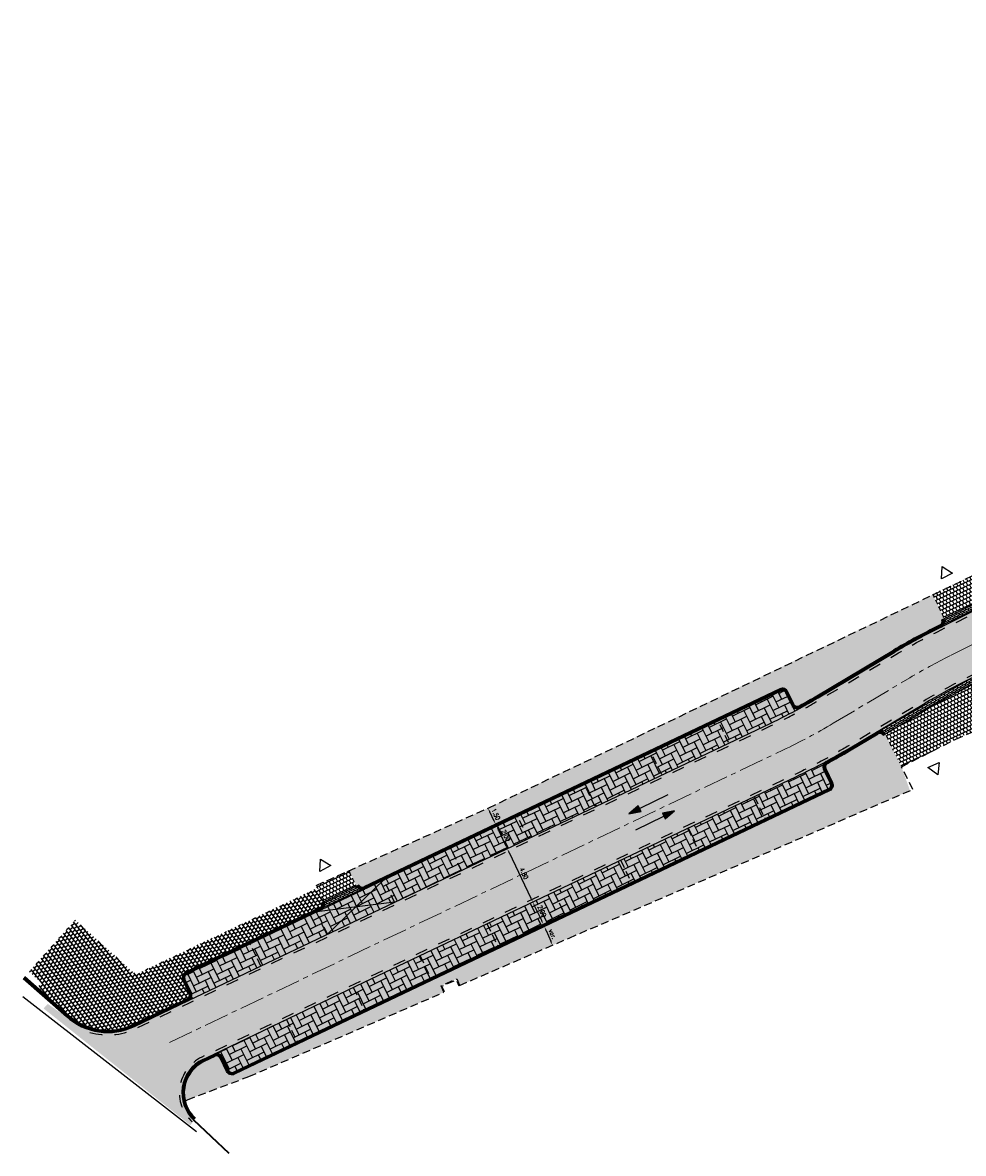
# Model space of a CAD drawing. Header units: metres. Extents: x 183890 to 185675, y 327401 to 328446.
# Tile 1 of 69: x 183890 to 183966, y 327619 to 327711. Entities that reach past the tile are written whole.
import ezdxf

# ---------------------------------------------------------------- set-up
doc = ezdxf.new("R2010")
doc.units = ezdxf.units.M
doc.header["$LTSCALE"] = 0.2
doc.header["$PDMODE"] = 35
doc.header["$PDSIZE"] = 0.2
for name, pattern in [('ACAD_ISO02W100', [15, 12, -3]), ('AM-AS', [16, 10, -2, 2, -2]), ('DASHED', [200, 100, -100]), ('HIDDEN', [9.524999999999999, 6.35, -3.175]), ('HIDDEN2', [4.762499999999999, 3.175, -1.5875]), ('VH-TROTTOIRBAND_180-200', [20, 10, -2, 2, -2, 2, -2])]:
    doc.linetypes.add(name, pattern=pattern)
for name, color, linetype, lineweight in [('N-WE-AM-AS-G', 10, 'AM-AS', 18), ('N-WE-VH-KANTOPSLUITING_TROTTOIRBAND_180 200-G', 210, 'VH-TROTTOIRBAND_180-200', 35), ('X-XX-AL-AANPIJLING-T25', 7, 'Continuous', 25)]:
    doc.layers.add(name, color=color, linetype=linetype, lineweight=lineweight)
for name, color, linetype in [('O_WEGEN_A_ASFALT', 252, 'Continuous'), ('O_WEGEN_A_BSS', 41, 'Continuous'), ('O_WEGEN_A_INRIT', 252, 'Continuous'), ('O_WEGEN_L_2STREK', 3, 'Continuous'), ('O_WEGEN_L_OB 60x200', 2, 'HIDDEN'), ('O_WEGEN_L_P-VAK', 6, 'HIDDEN2'), ('O_WEGEN_L_RIJRICHTING', 3, 'Continuous'), ('O_WEGEN_L_TB18-20', 1, 'ACAD_ISO02W100'), ('O_WEGEN_T_MAATVOERING', 1, 'Continuous'), ('Z_ZZZ_L_AAND_INRITTEN', 2, 'Continuous'), ('Z_ZZZ_Z_HERGEBRUIK_MATERIALEN', 252, 'Continuous'), ('Z_ZZZ_Z_WERKGRENS', 3, 'FENCELINE2')]:
    doc.layers.add(name, color=color, linetype=linetype)
doc.styles.add('ROMANS', font='romans.shx', dxfattribs={"width": 0.9})
doc.linetypes.add('FENCELINE2', pattern='A,6.35,-2.54,[132,ltypeshp.shx,S=2.54,R=0,X=-2.54,Y=0],-2.54,25.4', length=36.83)
doc.dimstyles.new('1_200', dxfattribs={"dimscale": 0.2, "dimtxt": 1.8, "dimasz": 1.8, "dimexe": 1.8, "dimexo": 0.625, "dimgap": 0.9, "dimtad": 1, "dimlfac": -1, "dimzin": 0, "dimdsep": 46, "dimtxsty": 'ROMANS', "dimcen": 0.9, "dimse1": 1, "dimse2": 1, "dimadec": 0, "dimazin": 0, "dimtfac": 1, "dimtix": 1, "dimtofl": 0, "dimtmove": 2, "dimatfit": 3, "dimfxl": 1, "dimtolj": 1, "dimtzin": 0, "dimarcsym": 0})
pattern_1 = [(115, (0, 0), (-0.2627316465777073, 0.2084995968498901), [0.3, -0.3]), (205, (0, 0), (0.1267854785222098, -0.271892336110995), [])]

# ---------------------------------------------------------------- blocks, each defined once
blk = doc.blocks.new('*D69')
at = {"layer": 'Defpoints', "color": 0, "transparency": 16777216}
for p in [(183927.543, 327647.1429999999), (183928.0847145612, 327645.8227922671), (183928.1556527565, 327645.8565762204)]:
    blk.add_point(p, dxfattribs=at)
at = {"layer": 'O_WEGEN_T_MAATVOERING', "color": 0, "lineweight": -2, "transparency": 16777216}
blk.add_line((183927.6268523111, 327646.7841931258), (183927.9299240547, 327646.1478151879), dxfattribs=at)
at = {"layer": 'O_WEGEN_T_MAATVOERING', "color": 0, "transparency": 16777216}
for points in [[(183927.6810227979, 327646.8099915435), (183927.5726818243, 327646.758394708), (183927.4720618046, 327647.1092160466)], [(183927.9840945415, 327646.1736136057), (183927.8757535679, 327646.1220167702), (183928.0847145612, 327645.8227922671)]]:
    blk.add_solid(points, dxfattribs=at)
at = {"layer": 'O_WEGEN_T_MAATVOERING', "color": 0, "transparency": 16777216, "insert": (183928.1034111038, 327646.6207946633), "char_height": 0.36, "attachment_point": 5, "rotation": 295.46588659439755, "style": 'ROMANS'}
blk.add_mtext('\\A1;1.50', dxfattribs=at)
blk = doc.blocks.new('*D70')
at = {"layer": 'Defpoints', "color": 0, "transparency": 16777216}
for p in [(183928.1707092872, 327645.6422239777), (183929.0306565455, 327643.8365410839), (183929.0306565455, 327643.836541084)]:
    blk.add_point(p, dxfattribs=at)
at = {"layer": 'O_WEGEN_T_MAATVOERING', "color": 0, "lineweight": -2, "transparency": 16777216}
blk.add_line((183928.3254997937, 327645.3172010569), (183928.8758660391, 327644.1615640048), dxfattribs=at)
at = {"layer": 'O_WEGEN_T_MAATVOERING', "color": 0, "transparency": 16777216}
for points in [[(183928.3796702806, 327645.3429994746), (183928.2713293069, 327645.2914026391), (183928.1707092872, 327645.6422239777)], [(183928.9300365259, 327644.1873624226), (183928.8216955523, 327644.1357655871), (183929.0306565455, 327643.836541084)]]:
    blk.add_solid(points, dxfattribs=at)
at = {"layer": 'O_WEGEN_T_MAATVOERING', "color": 0, "transparency": 16777216, "insert": (183928.9257058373, 327644.8941730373), "char_height": 0.36, "attachment_point": 5, "rotation": 295.46588659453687, "style": 'ROMANS'}
blk.add_mtext('\\A1;2.00', dxfattribs=at)
blk = doc.blocks.new('*D71')
at = {"layer": 'Defpoints', "color": 0, "transparency": 16777216}
for p in [(183929.0306565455, 327643.836541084), (183931.0945299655, 327639.5029021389), (183931.0945299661, 327639.5029021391)]:
    blk.add_point(p, dxfattribs=at)
at = {"layer": 'O_WEGEN_T_MAATVOERING', "color": 0, "lineweight": -2, "transparency": 16777216}
blk.add_line((183929.1854470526, 327643.5115181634), (183930.9397394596, 327639.8279250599), dxfattribs=at)
at = {"layer": 'O_WEGEN_T_MAATVOERING', "color": 0, "transparency": 16777216}
for points in [[(183929.2396175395, 327643.5373165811), (183929.1312765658, 327643.4857197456), (183929.0306565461, 327643.8365410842)], [(183930.9939099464, 327639.8537234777), (183930.8855689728, 327639.8021266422), (183931.0945299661, 327639.5029021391)]]:
    blk.add_solid(points, dxfattribs=at)
at = {"layer": 'O_WEGEN_T_MAATVOERING', "color": 0, "transparency": 16777216, "insert": (183930.387616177, 327641.8245121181), "char_height": 0.36, "attachment_point": 5, "rotation": 295.46588659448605, "style": 'ROMANS'}
blk.add_mtext('\\A1;4.80', dxfattribs=at)
blk = doc.blocks.new('*D72')
at = {"layer": 'Defpoints', "color": 0, "transparency": 16777216}
for p in [(183931.0945299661, 327639.5029021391), (183931.9544772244, 327637.6972192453), (183931.9544772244, 327637.6972192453)]:
    blk.add_point(p, dxfattribs=at)
at = {"layer": 'O_WEGEN_T_MAATVOERING', "color": 0, "lineweight": -2, "transparency": 16777216}
blk.add_line((183931.2493204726, 327639.1778792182), (183931.7996867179, 327638.0222421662), dxfattribs=at)
at = {"layer": 'O_WEGEN_T_MAATVOERING', "color": 0, "transparency": 16777216}
for points in [[(183931.3034909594, 327639.203677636), (183931.1951499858, 327639.1520808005), (183931.0945299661, 327639.5029021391)], [(183931.8538572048, 327638.048040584), (183931.7455162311, 327637.9964437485), (183931.9544772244, 327637.6972192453)]]:
    blk.add_solid(points, dxfattribs=at)
at = {"layer": 'O_WEGEN_T_MAATVOERING', "color": 0, "transparency": 16777216, "insert": (183931.8495265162, 327638.7548511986), "char_height": 0.36, "attachment_point": 5, "rotation": 295.46588659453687, "style": 'ROMANS'}
blk.add_mtext('\\A1;2.00', dxfattribs=at)
blk = doc.blocks.new('*D73')
at = {"layer": 'Defpoints', "color": 0, "transparency": 16777216}
for p in [(183932.0404719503, 327637.5166509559), (183932.6967383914, 327635.9999449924), (183932.6967383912, 327635.9999449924)]:
    blk.add_point(p, dxfattribs=at)
at = {"layer": 'O_WEGEN_T_MAATVOERING', "color": 0, "lineweight": -2, "transparency": 16777216}
blk.add_line((183932.1834321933, 327637.1862536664), (183932.5537781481, 327636.3303422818), dxfattribs=at)
at = {"layer": 'O_WEGEN_T_MAATVOERING', "color": 0, "transparency": 16777216}
for points in [[(183932.2384984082, 327637.2100803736), (183932.1283659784, 327637.1624269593), (183932.0404719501, 327637.5166509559)], [(183932.608844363, 327636.354168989), (183932.4987119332, 327636.3065155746), (183932.6967383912, 327635.9999449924)]]:
    blk.add_solid(points, dxfattribs=at)
at = {"layer": 'O_WEGEN_T_MAATVOERING', "color": 0, "transparency": 16777216, "insert": (183932.6990024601, 327636.9012582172), "char_height": 0.36, "attachment_point": 5, "rotation": 293.3977460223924, "style": 'ROMANS'}
blk.add_mtext('\\A1;var.', dxfattribs=at)

msp = doc.modelspace()

# ---------------------------------------------------------------- hatches: boundary and pattern name
at = {"layer": 'O_WEGEN_A_ASFALT'}
msp.add_hatch(color=256, dxfattribs=at).paths.add_polyline_path([(183893.626502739, 327630.0656910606), (183893.3714638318, 327630.1654888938), (183891.8095939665, 327631.2405421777), (183891.4679941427, 327630.8754263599), (183903.3567143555, 327621.4163409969), (183903.6703572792, 327621.805735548)])
at = {"layer": 'O_WEGEN_A_BSS'}
h = msp.add_hatch(dxfattribs=at)
h.set_pattern_fill('AVH-BSS_KEIFORMAAT_ELLEBOOG', color=252, scale=5, angle=87, pattern_type=2)
h.set_pattern_definition([(87, (-243.0654729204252, 412.22953817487), (-0.4968041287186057, 0.5517568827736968), [1.575, -0.5249999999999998]), (357, (-244.1140339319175, 412.284490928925), (-0.4968041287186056, 0.5517568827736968), [1.575, -0.5249999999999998])])
edge = h.paths.add_edge_path()
edge.add_line((183954.2102010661, 327656.0523172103), (183960.4214474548, 327659.7477143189))
edge.add_arc((183987.1826219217, 327614.7720274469), 52.33519722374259, 116.53552729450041, 120.753248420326, ccw=False)
edge.add_line((183963.8017339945, 327661.5941050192), (183976.4223435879, 327667.8970008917))
edge.add_line((183976.4223435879, 327667.8970008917), (183985.301640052, 327672.9817756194))
edge.add_arc((183961.6292584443, 327714.3196528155), 47.63613903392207, 299.7978667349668, 301.9841224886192)
edge.add_line((183986.8613704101, 327673.9149220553), (183989.4347060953, 327669.8172449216))
edge.add_line((183989.4347060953, 327669.8172449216), (183987.6991267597, 327668.823379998))
edge.add_line((183987.6991267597, 327668.823379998), (183978.6891341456, 327663.6637614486))
edge.add_line((183978.6891341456, 327663.6637614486), (183968.630253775, 327658.6402267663))
edge.add_line((183968.630253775, 327658.6402267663), (183965.9463422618, 327657.299846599))
edge.add_arc((183977.3506281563, 327632.771986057), 27.04946726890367, 114.9361818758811, 122.3525938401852)
edge.add_line((183962.8757002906, 327655.6225909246), (183956.6644657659, 327651.9272008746))
edge.add_arc((183929.8720761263, 327696.9597208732), 52.40000000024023, 298.4946792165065, 300.75080401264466, ccw=False)
edge.add_arc((183929.8720761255, 327696.9597208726), 52.40000000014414, 295.4655060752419, 298.4946792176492, ccw=False)
edge.add_line((183952.4023800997, 327649.6506794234), (183917.4482680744, 327633.0039620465))
edge.add_line((183917.4482680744, 327633.0039620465), (183905.2767363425, 327627.1820049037))
edge.add_line((183905.2767363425, 327627.1820049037), (183904.3746249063, 327626.7505017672))
edge.add_arc((183905.669134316, 327624.0441674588), 3.000000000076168, 115.5629908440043, 227.4589953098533)
edge.add_line((183903.6407812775, 327621.8337865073), (183893.3157003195, 327630.217984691))
edge.add_arc((183896.6680621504, 327633.9276572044), 5.000000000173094, 227.8964672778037, 295.5637378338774)
edge.add_line((183898.8256366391, 327629.4171281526), (183903.205521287, 327631.5121397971))
edge.add_line((183903.205521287, 327631.5121397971), (183915.380722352, 327637.3358520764))
edge.add_line((183915.380722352, 327637.3358520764), (183950.338965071, 327653.984536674))
edge.add_arc((183929.8616369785, 327696.9801144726), 47.62290075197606, 295.4668682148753, 298.7474496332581)
edge.add_arc((183929.8720760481, 327696.9597210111), 47.60000015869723, 298.7482390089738, 300.7508040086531)
h = msp.add_hatch(color=254, dxfattribs=at)
edge = h.paths.add_edge_path()
edge.add_arc((183929.8758717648, 327696.9523096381), 47.59169707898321, 295.46579245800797, 298.7485253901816, ccw=False)
edge.add_line((183950.3389758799, 327653.9845193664), (183915.380733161, 327637.3358347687))
edge.add_line((183915.380733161, 327637.3358347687), (183903.2055476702, 327631.512129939))
edge.add_arc((183902.9910294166, 327631.9627375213), 0.4990643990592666, 295.457459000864, 385.6705010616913)
edge.add_line((183903.4408362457, 327632.1789297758), (183902.9230324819, 327633.261463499))
edge.add_arc((183903.1936659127, 327633.39091444), 0.2999999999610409, 115.56299084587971, 205.5629908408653, ccw=False)
edge.add_line((183903.0642149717, 327633.6615478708), (183914.5192557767, 327639.1407889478))
edge.add_line((183914.5192557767, 327639.1407889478), (183951.1913854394, 327656.6057034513))
edge.add_arc((183951.3203721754, 327656.3348529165), 0.2999959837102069, 25.465119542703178, 115.465119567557, ccw=False)
edge.add_line((183951.5912227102, 327656.4638396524), (183952.0739680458, 327655.450190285))
edge.add_arc((183952.5253887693, 327655.6651770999), 0.5000000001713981, 205.4658866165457, 298.7482389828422)
h = msp.add_hatch(dxfattribs=at)
h.set_pattern_fill('AVH-BSS_KEIFORMAAT_ELLEBOOG', color=252, scale=5, angle=26, pattern_type=2)
h.set_pattern_definition([(26, (184458.7889071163, 327406.9859513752), (0.241722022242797, 0.7020117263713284), [1.575, -0.525]), (296, (184458.3286174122, 327407.9296851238), (0.2417220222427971, 0.7020117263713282), [1.575, -0.525])])
edge = h.paths.add_edge_path()
edge.add_arc((183929.8758717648, 327696.9523096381), 47.59169707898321, 295.46579245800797, 298.7485253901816, ccw=False)
edge.add_line((183950.3389758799, 327653.9845193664), (183915.380733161, 327637.3358347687))
edge.add_line((183915.380733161, 327637.3358347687), (183903.2055476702, 327631.512129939))
edge.add_arc((183902.9910294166, 327631.9627375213), 0.4990643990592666, 295.457459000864, 385.6705010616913)
edge.add_line((183903.4408362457, 327632.1789297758), (183903.0093331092, 327633.0810412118))
edge.add_arc((183903.4603888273, 327633.2967927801), 0.5000000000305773, 115.5629908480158, 205.5629908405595, ccw=False)
edge.add_line((183903.244637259, 327633.7478484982), (183914.5192557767, 327639.1407889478))
edge.add_line((183914.5192557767, 327639.1407889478), (183951.1913854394, 327656.6057034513))
edge.add_arc((183951.3203721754, 327656.3348529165), 0.2999959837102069, 25.465119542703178, 115.465119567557, ccw=False)
edge.add_line((183951.5912227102, 327656.4638396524), (183952.0739680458, 327655.450190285))
edge.add_arc((183952.5253887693, 327655.6651770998), 0.5000000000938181, 205.4658866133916, 298.7482389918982)
h = msp.add_hatch(dxfattribs=at)
h.set_pattern_fill('AVH-BSS_KEIFORMAAT_ELLEBOOG', color=252, scale=5, angle=26, pattern_type=2)
h.set_pattern_definition([(26, (-26.66335913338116, -57.76613427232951), (0.241722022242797, 0.7020117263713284), [1.575, -0.525]), (296, (-27.12364883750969, -56.82240052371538), (0.2417220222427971, 0.7020117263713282), [1.575, -0.525])])
edge = h.paths.add_edge_path()
edge.add_line((183906.8614515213, 327625.7229715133), (183918.3097562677, 327631.1989905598))
edge.add_line((183918.3097562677, 327631.1989905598), (183954.883332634, 327648.6169695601))
edge.add_arc((183954.6683733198, 327649.0684033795), 0.5000000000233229, 295.4623962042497, 385.4658865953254)
edge.add_line((183955.1197940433, 327649.2833901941), (183954.6580472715, 327650.2529476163))
edge.add_arc((183955.109467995, 327650.4679344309), 0.5000000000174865, 118.49467922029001, 205.4658866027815, ccw=False)
edge.add_arc((183929.8720869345, 327696.9597035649), 52.40000000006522, 295.4655060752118, 298.49467921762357, ccw=False)
edge.add_line((183952.4023909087, 327649.6506621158), (183917.4482788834, 327633.0039447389))
edge.add_line((183917.4482788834, 327633.0039447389), (183905.2767471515, 327627.1819875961))
edge.add_arc((183905.4924987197, 327626.730931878), 0.5000000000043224, 25.562990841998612, 115.56299084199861, ccw=False)
edge.add_line((183905.9435544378, 327626.9466834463), (183906.4613582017, 327625.864149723))
edge.add_arc((183906.7319916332, 327625.9936006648), 0.30000000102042, 205.5629909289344, 295.5676844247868)
h = msp.add_hatch(color=254, dxfattribs=at)
edge = h.paths.add_edge_path()
edge.add_line((183906.8614515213, 327625.7229715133), (183918.3097562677, 327631.1989905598))
edge.add_line((183918.3097562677, 327631.1989905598), (183955.0639119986, 327648.7029695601))
edge.add_arc((183954.9349363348, 327648.973829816), 0.3000000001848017, 295.4624121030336, 385.4658865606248)
edge.add_line((183955.2057887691, 327649.1028219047), (183954.6580472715, 327650.2529476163))
edge.add_arc((183955.109467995, 327650.4679344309), 0.5000000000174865, 118.49467922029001, 205.4658866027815, ccw=False)
edge.add_arc((183929.8720869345, 327696.9597035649), 52.40000000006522, 295.4655060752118, 298.49467921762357, ccw=False)
edge.add_line((183952.4023909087, 327649.6506621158), (183917.4482788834, 327633.0039447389))
edge.add_line((183917.4482788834, 327633.0039447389), (183905.2767471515, 327627.1819875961))
edge.add_arc((183905.4924987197, 327626.730931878), 0.5000000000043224, 25.562990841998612, 115.56299084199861, ccw=False)
edge.add_line((183905.9435544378, 327626.9466834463), (183906.4613582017, 327625.864149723))
edge.add_arc((183906.7319916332, 327625.9936006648), 0.30000000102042, 205.5629909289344, 295.5676844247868)
edge.add_line((183906.8614647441, 327625.7229778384), (183906.8614515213, 327625.7229715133))
at = {"layer": 'O_WEGEN_A_INRIT'}
h = msp.add_hatch(dxfattribs=at)
h.set_pattern_fill('AVH-BSS_DIKFORMAAT_HALFST', color=256, scale=2, angle=116, style=0, pattern_type=2)
h.set_pattern_definition([(116, (0, 0), (-0.3675360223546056, 0.281357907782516), [0.138, -0.138]), (206, (0, 0), (0.0604952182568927, -0.124033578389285), [])])
edge = h.paths.add_edge_path()
edge.add_arc((183968.0602987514, 327664.2797504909), 0.5000000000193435, 206.5381364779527, 296.53813648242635, ccw=False)
edge.add_line((183967.6129801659, 327664.0563537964), (183964.4111772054, 327662.4573319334))
edge.add_arc((183963.96385862, 327662.2339352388), 0.5000000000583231, -63.461863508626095, 26.538136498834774, ccw=False)
edge.add_line((183964.1872553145, 327661.7866166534), (183964.7422856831, 327662.060175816))
edge.add_line((183964.7422856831, 327662.060175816), (183968.2836954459, 327663.8324319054))
h = msp.add_hatch(dxfattribs=at)
h.set_pattern_fill('AVH-BSS_DIKFORMAAT_HALFST', color=256, scale=2, angle=120, style=0, pattern_type=2)
h.set_pattern_definition([(120, (0, 0), (-0.3862672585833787, 0.2550345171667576), [0.138, -0.138]), (210, (0, 0), (0.06899999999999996, -0.1195115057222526), [])])
edge = h.paths.add_edge_path()
edge.add_line((183962.8831147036, 327655.6269784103), (183958.9726819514, 327653.3004563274))
edge.add_arc((183959.2283332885, 327652.8707559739), 0.4999999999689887, 30.75063922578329, 120.7506392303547, ccw=False)
edge.add_line((183959.6580336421, 327653.1264073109), (183963.1387660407, 327655.1972780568))
edge.add_arc((183987.2211219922, 327614.7195047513), 47.09999999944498, 116.53813648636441, 120.75063922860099, ccw=False)
edge.add_line((183966.1771533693, 327656.8569154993), (183967.0717507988, 327657.3036890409))
edge.add_arc((183967.5190693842, 327657.5270857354), 0.5000000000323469, 116.53813648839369, 206.5381364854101, ccw=False)
edge.add_line((183967.2956726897, 327657.9744043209), (183965.9537566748, 327657.3042340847))
edge.add_arc((183987.2202250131, 327614.7211469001), 47.59813010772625, 116.5380537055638, 120.7507220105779)
h = msp.add_hatch(dxfattribs=at)
h.set_pattern_fill('AVH-BSS_DIKFORMAAT_HALFST', color=256, scale=2, angle=115, style=0, pattern_type=2)
h.set_pattern_definition([(115, (-9.234409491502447, 23.18396566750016), (-0.362569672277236, 0.2877294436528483), [0.138, -0.138]), (205, (-9.234409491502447, 23.18396566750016), (0.05832132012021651, -0.1250704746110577), [])])
edge = h.paths.add_edge_path()
edge.add_arc((183917.2813345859, 327641.0100219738), 0.5000000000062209, 205.4658865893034, 295.4658865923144, ccw=False)
edge.add_line((183916.8299138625, 327640.7950351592), (183914.1823923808, 327639.5339137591))
edge.add_arc((183913.7313366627, 327639.3181621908), 0.4999999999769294, -64.43700915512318, 25.562990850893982, ccw=False)
edge.add_line((183913.947088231, 327638.8671064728), (183914.5192557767, 327639.1407889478))
edge.add_line((183914.5192557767, 327639.1407889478), (183917.4963214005, 327640.5586012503))
at = {"layer": 'O_WEGEN_L_RIJRICHTING'}
for points in [[(183938.8939329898, 327646.6503741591), (183939.8752592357, 327646.8427248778), (183939.6476110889, 327647.3076178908)], [(183942.5886576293, 327646.8943952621), (183941.6073313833, 327646.7020445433), (183941.8349795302, 327646.2371515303)]]:
    msp.add_hatch(color=256, dxfattribs=at).paths.add_polyline_path(points)
at = {"layer": 'Z_ZZZ_Z_HERGEBRUIK_MATERIALEN'}
h = msp.add_hatch(dxfattribs=at)
h.set_pattern_fill('AVH-TEGEL_300X300_HALFST', color=256, angle=115, style=0, pattern_type=2)
h.set_pattern_definition([(115, (50.22500576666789, 22.93150335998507), (-0.2627316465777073, 0.2084995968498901), [0.3, -0.3]), (205, (50.22500576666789, 22.93150335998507), (0.1267854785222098, -0.271892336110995), [])])
h.paths.add_polyline_path([(183964.4113843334, 327662.4574353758), (183963.4872683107, 327664.451594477), (183966.7328513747, 327665.9561167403), (183967.6129801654, 327664.0563537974), (183964.4113796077, 327662.4574330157)])
h = msp.add_hatch(dxfattribs=at)
h.set_pattern_fill('AVH-TEGEL_300X300_HALFST', color=256, angle=30, style=0, pattern_type=2)
h.set_pattern_definition([(29.99999999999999, (0, 0), (0.1848076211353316, 0.2799038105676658), [0.3, -0.3]), (120, (0, 0), (-0.2598076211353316, -0.1499999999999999), [])])
edge = h.paths.add_edge_path()
edge.add_line((183964.4111772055, 327662.4573319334), (183963.50407804, 327664.4153105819))
edge.add_line((183963.50407804, 327664.4153105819), (183954.8339974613, 327660.2875297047))
edge.add_line((183954.8339974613, 327660.2875297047), (183927.5429999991, 327647.1429999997))
edge.add_line((183927.5429999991, 327647.1429999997), (183916.258377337, 327642.0651818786))
edge.add_line((183916.258377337, 327642.0651818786), (183916.8299278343, 327640.7950041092))
edge.add_line((183916.8299278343, 327640.7950041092), (183917.0104821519, 327640.881029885))
edge.add_arc((183917.281334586, 327641.0100219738), 0.3000000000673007, 205.4658866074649, 295.4658865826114)
edge.add_line((183917.4103266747, 327640.7391695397), (183951.1053834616, 327656.7862682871))
edge.add_arc((183951.3203702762, 327656.3348475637), 0.4999999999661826, 25.465886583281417, 115.4658865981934, ccw=False)
edge.add_line((183951.7717909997, 327656.5498343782), (183952.2545363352, 327655.5361850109))
edge.add_arc((183952.5253887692, 327655.6651770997), 0.3000000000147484, 205.4658866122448, 298.7482389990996)
edge.add_arc((183976.5360947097, 327615.3124686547), 46.65606928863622, 118.73227465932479, 120.76642248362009, ccw=False)
edge.add_line((183954.1077049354, 327656.2240334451), (183960.3191977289, 327659.9195771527))
edge.add_arc((183987.2137184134, 327614.7150999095), 52.60000005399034, 116.5379709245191, 120.7506392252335, ccw=False)
edge.add_line((183963.7125221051, 327661.7730830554), (183964.0978966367, 327661.9655440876))
edge.add_arc((183963.96385862, 327662.2339352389), 0.3000000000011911, 296.5381364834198, 386.5381364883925)
edge.add_line((183964.2322497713, 327662.3679732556), (183964.4111772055, 327662.4573319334))
h = msp.add_hatch(dxfattribs=at)
h.set_pattern_fill('AVH-TEGEL_300X300_HALFST', color=256, angle=115, style=0, pattern_type=2)
h.set_pattern_definition(pattern_1)
edge = h.paths.add_edge_path()
edge.add_line((183959.650630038, 327653.1220025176), (183960.9827842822, 327650.4701652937))
edge.add_line((183960.9827842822, 327650.4701652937), (183965.36, 327652.7))
edge.add_line((183965.36, 327652.7), (183968.6474626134, 327654.129331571))
edge.add_line((183968.6474626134, 327654.129331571), (183967.0643471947, 327657.2992842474))
edge.add_line((183967.0643471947, 327657.2992842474), (183966.1697497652, 327656.8525107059))
edge.add_arc((183987.4821009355, 327614.2034759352), 47.67763080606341, 116.5519741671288, 121.0646547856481)
edge.add_line((183962.8802046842, 327655.0434463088), (183959.650630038, 327653.1220025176))
h = msp.add_hatch(dxfattribs=at)
h.set_pattern_fill('AVH-TEGEL_300X300_HALFST', color=256, angle=26, style=0, pattern_type=2)
h.set_pattern_definition([(26, (0, 0), (0.2038825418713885, 0.2663304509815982), [0.3, -0.3]), (116, (0, 0), (-0.2696382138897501, -0.1315113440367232), [])])
edge = h.paths.add_edge_path()
edge.add_line((183959.6506300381, 327653.1220025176), (183960.9827842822, 327650.4701652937))
edge.add_line((183960.9827842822, 327650.4701652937), (183960.9679048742, 327650.4625854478))
edge.add_line((183960.9679048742, 327650.4625854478), (183961.659, 327648.531))
edge.add_line((183961.659, 327648.531), (183949.4587247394, 327643.2523381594))
edge.add_line((183949.4587247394, 327643.2523381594), (183933.8182945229, 327636.4852332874))
edge.add_line((183933.8182945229, 327636.4852332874), (183925.1696892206, 327632.7430515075))
edge.add_line((183925.1696892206, 327632.7430515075), (183924.9410775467, 327633.2889858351))
edge.add_line((183924.9410775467, 327633.2889858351), (183923.6676178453, 327632.7108082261))
edge.add_line((183923.6676178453, 327632.7108082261), (183923.8908089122, 327632.1896903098))
edge.add_line((183923.8908089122, 327632.1896903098), (183908.102, 327625.358))
edge.add_line((183908.102, 327625.358), (183902.9437785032, 327623.4019844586))
edge.add_arc((183905.6736998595, 327624.0419689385), 2.803934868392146, 115.62771938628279, 193.1937772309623, ccw=False)
edge.add_line((183904.4609363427, 327626.5700621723), (183905.3630477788, 327627.0015653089))
edge.add_arc((183905.4924987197, 327626.7309318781), 0.2999999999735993, 25.562990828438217, 115.56299084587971, ccw=False)
edge.add_line((183905.7631321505, 327626.860382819), (183906.2809359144, 327625.7778490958))
edge.add_arc((183906.7319915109, 327625.9936003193), 0.4999997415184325, 205.5629612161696, 295.5648555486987)
edge.add_line((183906.9477576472, 327625.5425518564), (183955.163298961, 327648.5290259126))
edge.add_arc((183954.9349363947, 327648.9738297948), 0.4999999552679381, 297.1759899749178, 385.4658865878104)
edge.add_line((183955.3863570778, 327649.1888165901), (183954.8386155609, 327650.3389423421))
edge.add_arc((183955.109467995, 327650.4679344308), 0.299999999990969, 118.49467921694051, 205.4658865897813, ccw=False)
edge.add_line((183954.966344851, 327650.7315928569), (183956.766737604, 327651.7553037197))
edge.add_line((183956.766737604, 327651.7553037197), (183959.0675388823, 327653.1241713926))
edge.add_arc((183959.2209296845, 327652.8663511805), 0.2999999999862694, 30.750639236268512, 120.75063923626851, ccw=False)
edge.add_line((183959.4787498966, 327653.0197419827), (183959.6506300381, 327653.1220025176))
h = msp.add_hatch(dxfattribs=at)
h.set_pattern_fill('AVH-TEGEL_300X300_HALFST', color=256, angle=115, style=0, pattern_type=2)
h.set_pattern_definition(pattern_1)
h.paths.add_polyline_path([(183914.1823923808, 327639.5339137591), (183913.5847368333, 327640.8621057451), (183916.258377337, 327642.0651818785), (183916.8299138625, 327640.7950351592), (183914.1825238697, 327639.5336386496)])
h = msp.add_hatch(dxfattribs=at)
h.set_pattern_fill('AVH-TEGEL_300X300_HALFST', color=256, angle=39, style=0, pattern_type=2)
h.set_pattern_definition([(39, (0, 0), (0.1387457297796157, 0.3053680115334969), [0.3, -0.3]), (129, (0, 0), (-0.2331437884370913, -0.1887961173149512), [])])
edge = h.paths.add_edge_path()
edge.add_line((183914.1825175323, 327639.5336356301), (183913.5847368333, 327640.8621057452))
edge.add_line((183913.5847368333, 327640.8621057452), (183913.5480674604, 327640.8456053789))
edge.add_line((183913.5480674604, 327640.8456053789), (183913.634, 327640.626))
edge.add_line((183913.634, 327640.626), (183898.923, 327633.629))
edge.add_line((183898.923, 327633.629), (183894.7165, 327637.433))
edge.add_line((183894.7165, 327637.433), (183894.036946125, 327638.0475305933))
edge.add_line((183894.036946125, 327638.0475305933), (183890.3005869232, 327633.8667786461))
edge.add_line((183890.3005869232, 327633.8667786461), (183891.3165984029, 327632.9582319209))
edge.add_line((183891.3165984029, 327632.9582319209), (183890.9758165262, 327632.5460158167))
edge.add_line((183890.9758165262, 327632.5460158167), (183892.072212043, 327631.5800665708))
edge.add_line((183892.072212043, 327631.5800665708), (183893.4479231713, 327630.3680339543))
edge.add_arc((183896.6680652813, 327633.9276904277), 4.800048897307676, 227.8668261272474, 295.5635602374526)
edge.add_line((183898.7393444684, 327629.5975320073), (183903.119222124, 327631.6925403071))
edge.add_arc((183902.9897805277, 327631.9631782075), 0.2999999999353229, 295.5610124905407, 385.5629908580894)
edge.add_line((183903.2604139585, 327632.0926291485), (183902.7426101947, 327633.1751628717))
edge.add_arc((183903.1936659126, 327633.3909144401), 0.4999999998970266, 115.56299083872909, 205.5629908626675, ccw=False)
edge.add_line((183902.9779143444, 327633.8419701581), (183913.8607876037, 327639.04752876))
edge.add_arc((183913.7313366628, 327639.3181621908), 0.2999999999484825, 295.562990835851, 385.5629908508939)
edge.add_line((183914.0019700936, 327639.4476131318), (183914.1825175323, 327639.5336356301))

# ---------------------------------------------------------------- linework, layer by layer
msp.add_arc((183929.8720869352, 327696.9597035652), 52.4, 295.4655060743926, 298.4946792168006)
at = {"layer": 'N-WE-AM-AS-G', "flags": 128}
for points in [[(183986.4944185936, 327670.8991385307), (183977.5557526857, 327665.7803655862), (183964.8740489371, 327659.4469585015)], [(183955.4370947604, 327653.9895933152), (183961.6485846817, 327657.6851353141)], [(183901.678169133, 327628.1211202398), (183916.4145060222, 327635.1698897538), (183951.3709056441, 327651.8176965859)]]:
    msp.add_lwpolyline(points, dxfattribs=at)
at = {"layer": 'N-WE-AM-AS-G'}
for centre, start, end in [((183987.2137183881, 327614.7150999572), 116.5379709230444, 120.7506392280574), ((183929.8720869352, 327696.9597035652), 295.4655060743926, 300.7508040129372)]:
    msp.add_arc(centre, 50, start, end, dxfattribs=at)
at = {"layer": 'N-WE-VH-KANTOPSLUITING_TROTTOIRBAND_180 200-G', "linetype": 'Continuous', "flags": 128}
msp.add_lwpolyline([(183906.505, 327619.13), (183903.6407920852, 327621.8337692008)], dxfattribs=at)
at = {"layer": 'N-WE-VH-KANTOPSLUITING_TROTTOIRBAND_180 200-G'}
msp.add_arc((183909.1618999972, 327623.4978037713), 5, 226.650081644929, 226.6509083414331, dxfattribs=at)
at = {"layer": 'O_WEGEN_L_2STREK', "linetype": 'DASHED', "ltscale": 0.05, "flags": 128}
for points in [[(183895.2261036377, 327628.9315686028, 0.183818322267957), (183898.9119480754, 327629.2366885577), (183903.2918482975, 327631.3317076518), (183915.4668808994, 327637.1553393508), (183950.4249706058, 327653.803951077, 0.01424380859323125), (183952.8620620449, 327655.0514580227, 0.008738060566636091), (183954.3124729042, 327655.8804200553), (183960.5237187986, 327659.5758168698, -0.01837108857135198), (183963.8912384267, 327661.4152276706), (183976.5168042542, 327667.7205987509), (183985.4011481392, 327672.8082639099, 0.06968837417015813), (183995.8827261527, 327680.9299959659, 0.01640990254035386), (184023.1210132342, 327710.7844346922)], [(183996.8862336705, 327667.7649013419), (183996.3369633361, 327668.5497862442, 0.3879402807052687), (183989.492483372, 327670.0808034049), (183988.0336414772, 327669.2453901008), (183978.5946951, 327663.8401289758), (183968.0935773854, 327658.5957352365), (183965.856994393, 327657.4787567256, 0.01782628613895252), (183962.7734505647, 327655.7944537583), (183956.5619642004, 327652.0989138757, -0.009951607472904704), (183954.7755139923, 327651.0831374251, -0.01321803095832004), (183952.316397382, 327649.8312309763), (183917.362131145, 327633.1844401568), (183905.1904465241, 327627.3624098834), (183904.288335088, 327626.9309067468, 0.5311210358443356), (183903.5055685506, 327621.6864104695)]]:
    msp.add_lwpolyline(points, format="xyb", dxfattribs=at)
at = {"layer": 'O_WEGEN_L_2STREK', "linetype": 'Continuous', "flags": 128}
for points in [[(183903.2055476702, 327631.512129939), (183915.380733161, 327637.3358347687), (183950.3389758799, 327653.9845193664)], [(183905.2767471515, 327627.1819875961), (183917.4482788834, 327633.0039447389), (183952.4028419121, 327649.6508769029)]]:
    msp.add_lwpolyline(points, dxfattribs=at)
at = {"layer": 'O_WEGEN_L_2STREK', "linetype": 'Continuous'}
msp.add_arc((183929.8720869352, 327696.9597035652), 47.6, 295.4655060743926, 298.7482390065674, dxfattribs=at)
at = {"layer": 'O_WEGEN_L_OB 60x200', "ltscale": 0.5}
for points in [[(183965.36, 327652.7), (183970.19, 327654.8), (183973.94, 327656.68), (183978.67, 327659.53), (183990.94, 327666.69), (183991.52, 327666.77), (183994.85, 327666.29), (183995.13, 327666.19), (183995.13, 327666.19), (183995.3018596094, 327665.9935890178)], [(183913.544486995, 327640.8439942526), (183927.543, 327647.143), (183941.229, 327653.7025), (183966.862, 327666.014)], [(183925.1696892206, 327632.7430515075), (183934.0350000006, 327636.5790000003), (183955.859, 327646.022), (183961.899, 327648.635), (183960.9679844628, 327650.4625084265), (183965.36, 327652.7)], [(183902.9437785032, 327623.4019844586), (183903.1209538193, 327623.4831008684), (183908.102, 327625.358), (183923.8908089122, 327632.1896903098)]]:
    msp.add_lwpolyline(points, dxfattribs=at)
at = {"layer": 'O_WEGEN_L_OB 60x200', "ltscale": 0.5, "flags": 128}
for points in [[(183923.8908089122, 327632.1896903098), (183923.6676178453, 327632.7108082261), (183924.9410775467, 327633.2889858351), (183925.1696892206, 327632.7430515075)], [(183923.945963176, 327632.2133124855), (183923.7458909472, 327632.6804513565), (183924.9096062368, 327633.2088026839), (183925.1143456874, 327632.7198762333)]]:
    msp.add_lwpolyline(points, dxfattribs=at)
at = {"layer": 'O_WEGEN_L_P-VAK', "flags": 128}
for points in [[(183946.9579367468, 327652.4400246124), (183946.0949304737, 327654.2442474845)], [(183941.5452681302, 327649.851005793), (183940.6822618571, 327651.6552286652)], [(183936.1325995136, 327647.2619869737), (183935.2695932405, 327649.0662098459)], [(183949.0672513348, 327648.037933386), (183949.9271985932, 327646.2322504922)], [(183930.719930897, 327644.6729681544), (183929.8569246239, 327646.4771910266)], [(183943.6502026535, 327645.458091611), (183944.5101499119, 327643.6524087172)], [(183925.3072622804, 327642.083949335), (183924.4442560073, 327643.8881722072)], [(183938.2331539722, 327642.878249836), (183939.0931012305, 327641.0725669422)], [(183919.8945936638, 327639.4949305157), (183919.0315873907, 327641.2991533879)], [(183932.8161052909, 327640.298408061), (183933.6760525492, 327638.4927251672)], [(183914.4819250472, 327636.9059116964), (183913.6189187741, 327638.7101345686)], [(183914.4819250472, 327636.9059116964), (183913.6189187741, 327638.7101345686)], [(183927.3990566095, 327637.718566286), (183928.2590038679, 327635.9128833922)], [(183909.0692564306, 327634.316892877), (183908.2062501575, 327636.1211157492)], [(183921.9820079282, 327635.138724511), (183922.8419551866, 327633.3330416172)], [(183916.5649592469, 327632.558882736), (183917.4249065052, 327630.7531998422)], [(183911.1479105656, 327629.979040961), (183912.0078578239, 327628.1733580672)]]:
    msp.add_lwpolyline(points, dxfattribs=at)
at = {"layer": 'O_WEGEN_L_RIJRICHTING'}
for points in [[(183942.0372981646, 327648.1896127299), (183939.7614351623, 327647.0751713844)], [(183939.4452924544, 327645.3551566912), (183941.7211554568, 327646.4695980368)]]:
    msp.add_lwpolyline(points, dxfattribs=at)
for points in [[(183938.8939329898, 327646.6503741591), (183939.8752592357, 327646.8427248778), (183939.6476110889, 327647.3076178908)], [(183942.5886576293, 327646.8943952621), (183941.6073313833, 327646.7020445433), (183941.8349795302, 327646.2371515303)]]:
    msp.add_lwpolyline(points, close=True, dxfattribs=at)
at = {"layer": 'O_WEGEN_L_TB18-20', "linetype": 'Continuous', "ltscale": 0.5, "flags": 128}
for points in [[(183985.3017599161, 327672.9818207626), (183976.4223543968, 327667.896983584), (183963.8017448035, 327661.5940877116)], [(183964.2322497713, 327662.3679732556), (183967.7919076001, 327664.1457124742)], [(183964.0978966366, 327661.9655440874), (183963.7123861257, 327661.7730151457)], [(183954.1077049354, 327656.2240334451), (183960.3191977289, 327659.9195771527)], [(183954.2099654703, 327656.0521533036), (183960.4214582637, 327659.7476970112)], [(183968.1829360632, 327658.4168078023), (183965.9463530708, 327657.2998292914)], [(183956.6642247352, 327651.9270337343), (183962.8757110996, 327655.6225736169)], [(183956.7664852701, 327651.7551535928), (183959.0675388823, 327653.1241713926)], [(183917.0104821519, 327640.881029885), (183914.0019700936, 327639.4476131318)], [(183902.9779143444, 327633.841970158), (183913.8607876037, 327639.04752876)], [(183889.9380872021, 327633.4602788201), (183893.4479231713, 327630.3680339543)], [(183889.8049916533, 327633.3109906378), (183893.3157111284, 327630.2179673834)], [(183903.2604139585, 327632.0926291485), (183902.7426101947, 327633.1751628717)], [(183903.4408362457, 327632.1789297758), (183902.9230324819, 327633.261463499)], [(183898.7393468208, 327629.5975331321), (183903.1192314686, 327631.6925447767)], [(183898.8256474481, 327629.4171108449), (183903.2055320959, 327631.5121224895)], [(183904.3746357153, 327626.7504844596), (183905.2767471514, 327627.1819875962)], [(183904.4609363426, 327626.5700621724), (183905.3630477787, 327627.001565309)]]:
    msp.add_lwpolyline(points, dxfattribs=at)
at = {"layer": 'O_WEGEN_L_TB18-20', "ltscale": 0.5, "flags": 128}
for points in [[(183916.9201980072, 327640.8380325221, 0.2, 0.2, 0.4142135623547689), (183917.4533240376, 327640.648885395, 0.2, 0.2, 0), (183951.1483808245, 327656.6959841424, 0.2, 0.2, -0.4142135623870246), (183951.6815068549, 327656.5068370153, 0.2, 0.2, 0), (183952.1642521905, 327655.493187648, 0.2, 0.2, 0.4310940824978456), (183952.7177734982, 327655.3144804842, 0.2, 0.2, 0.008738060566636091), (183954.1590813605, 327656.1382398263, 0.2, 0.2, 0), (183960.3703279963, 327659.833637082, 0.2, 0.2, -0.01838330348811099), (183963.7572011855, 327661.6836192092, 0.2, 0.2, 0), (183964.1425759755, 327661.8760803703, 0.2, 0.2, 0.4142135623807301), (183964.3217134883, 327662.4126525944, 0, 0, 0)], [(183959.5646899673, 327653.0708722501, 0.2, 0.2, 0.4142135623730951), (183959.0164086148, 327653.2101114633, 0.2, 0.2, 0), (183956.7153550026, 327651.8410936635, 0.2, 0.2, -0.011031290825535), (183954.9186371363, 327650.819478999, 0.2, 0.2, 0.3988139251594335), (183954.7483314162, 327650.2959449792, 0.2, 0.2, 0), (183955.2960729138, 327649.1458192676, 0.2, 0.2, -0.4142313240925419), (183955.1069038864, 327648.6126828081, 0.2, 0.2, -1.523000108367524e-05), (183955.1068708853, 327648.6126670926, 0.2, 0.2, 0), (183918.3528301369, 327631.1087428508, 0.2, 0.2, 0), (183907.0850310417, 327625.719064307, 0.2, 0.2, -5.519565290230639e-05), (183906.9046048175, 327625.6327617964, 0.2, 0.2, -0.4142232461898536), (183906.3711470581, 327625.8209994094, 0.2, 0.2, 0), (183905.8533432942, 327626.9035331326, 0.2, 0.2, 0.414213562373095), (183905.3198974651, 327627.0917764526, 0.2, 0.2, 0), (183904.417786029, 327626.660273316, 0.2, 0.2, 0.5311275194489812), (183903.7084038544, 327621.9074485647, 0, 0, 0)], [(183889.8715382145, 327633.3856333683, 0.2, 0.2, 0), (183893.382758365, 327630.2921608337, 0.2, 0.2, 0.3041438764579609), (183898.7824971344, 327629.5073219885, 0.2, 0.2, 0), (183903.1623693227, 327631.6023276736, 0.2, 0.2, 0.4142236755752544), (183903.3506251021, 327632.1357794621, 0.2, 0.2, 0), (183902.8328213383, 327633.2183131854, 0.2, 0.2, -0.4142135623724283), (183903.0210646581, 327633.7517590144, 0.2, 0.2, 0), (183913.9039379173, 327638.9573176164, 0.2, 0.2, 0.4142135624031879), (183914.0921812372, 327639.4907634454, 0, 0, 0)]]:
    msp.add_lwpolyline(points, format="xyseb", dxfattribs=at)
at = {"layer": 'O_WEGEN_L_TB18-20', "linetype": 'Continuous', "ltscale": 0.5, "flags": 128}
for points in [[(183959.4787498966, 327653.0197419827), (183963.1313624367, 327655.1928732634, -0.01838258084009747), (183966.1697497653, 327656.8525107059), (183967.2432746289, 327657.3886429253)], [(183952.0739680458, 327655.450190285), (183951.5912227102, 327656.4638396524, 0.4142135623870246), (183951.1913854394, 327656.6057034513), (183914.5192557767, 327639.1407889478), (183903.0642149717, 327633.6615478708)], [(183952.2545363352, 327655.5361850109), (183951.7717909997, 327656.5498343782, 0.4142135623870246), (183951.1053834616, 327656.786268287), (183917.4103266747, 327640.7391695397)], [(183954.8386155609, 327650.3389423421), (183955.3863570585, 327649.1888166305, -0.4142313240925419), (183955.1498958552, 327648.5223960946), (183918.3959040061, 327631.0184951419), (183906.9477576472, 327625.5425518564, -0.4142232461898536), (183906.2809359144, 327625.7778490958), (183905.7631321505, 327626.860382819)], [(183905.9435544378, 327626.9466834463), (183906.4613582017, 327625.864149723, 0.4142232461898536), (183906.8614515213, 327625.7229715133), (183918.3097562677, 327631.1989905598), (183955.0639119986, 327648.7029695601, 0.4142313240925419), (183955.2057887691, 327649.1028219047), (183954.6580472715, 327650.2529476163)]]:
    msp.add_lwpolyline(points, format="xyb", dxfattribs=at)
at = {"layer": 'O_WEGEN_L_TB18-20', "linetype": 'Continuous'}
for centre, radius, start, end in [((183963.96385862, 327662.2339352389), 0.3, 296.5381364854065, 26.53813648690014), ((183963.96385862, 327662.2339352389), 0.5, 296.5381364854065, 26.53813648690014), ((183987.2137183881, 327614.7150999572), 52.6, 116.5379709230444, 120.7506392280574), ((183987.2137183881, 327614.7150999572), 52.4, 116.5379709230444, 120.7506392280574), ((183987.2137183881, 327614.7150999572), 47.6, 116.5379709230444, 120.7506392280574), ((183952.5253887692, 327655.6651770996), 0.5, 205.4658865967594, 298.7482390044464), ((183952.5253887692, 327655.6651770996), 0.3, 205.4658865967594, 298.7482390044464), ((183929.8720868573, 327696.9597037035), 47.40000015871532, 298.7482390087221, 300.7508040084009), ((183929.8720868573, 327696.9597037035), 47.60000015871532, 298.7482390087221, 300.7508040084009), ((183959.2209296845, 327652.8663511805), 0.5, 30.75063922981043, 120.7506392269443), ((183959.2209296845, 327652.8663511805), 0.3, 30.75063922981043, 120.7506392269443), ((183929.8720869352, 327696.9597035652), 52.4, 298.4946792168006, 300.7508040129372), ((183955.109467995, 327650.4679344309), 0.5, 118.4946792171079, 205.4658865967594), ((183929.8720869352, 327696.9597035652), 52.6, 298.4946792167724, 300.7508040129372), ((183955.109467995, 327650.4679344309), 0.3, 118.4946792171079, 205.4658865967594), ((183917.2813345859, 327641.0100219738), 0.5, 205.4658865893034, 295.4658865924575), ((183917.2813345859, 327641.0100219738), 0.3, 205.4658865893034, 295.4658865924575), ((183913.7313366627, 327639.3181621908), 0.3, 295.56299083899, 25.56299084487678), ((183913.7313366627, 327639.3181621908), 0.5, 295.56299083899, 25.56299084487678), ((183902.9897805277, 327631.9631782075), 0.3, 295.561012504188, 25.56299084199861), ((183902.9897805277, 327631.9631782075), 0.5, 295.561012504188, 25.56299084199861), ((183896.668072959, 327633.9276398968), 5, 227.8964672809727, 295.5637378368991), ((183896.668072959, 327633.9276398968), 4.800000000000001, 227.8964672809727, 295.5637378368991), ((183905.4924987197, 327626.730931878), 0.5, 25.56299084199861, 115.5629908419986), ((183905.4924987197, 327626.730931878), 0.3, 25.56299084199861, 115.5629908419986), ((183905.669145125, 327624.0441501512), 3, 115.5629908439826, 227.4589953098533), ((183905.669145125, 327624.0441501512), 2.8, 115.5629908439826, 227.4589953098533)]:
    msp.add_arc(centre, radius, start, end, dxfattribs=at)
at = {"layer": 'O_WEGEN_T_MAATVOERING'}
for radius in [0.5, 0.3]:
    msp.add_arc((183903.1936659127, 327633.39091444), radius, 115.5629908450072, 205.5629908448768, dxfattribs=at)
at = {"layer": 'X-XX-AL-AANPIJLING-T25', "flags": 128}
for points in [[(183914.4819250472, 327636.9059116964), (183919.0352453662, 327641.2915059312)], [(183919.8945936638, 327639.4949305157), (183913.6189187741, 327638.7101345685)]]:
    msp.add_lwpolyline(points, dxfattribs=at)
at = {"layer": 'Z_ZZZ_L_AAND_INRITTEN'}
for p, q in [((183964.2189251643, 327665.6974799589), (183964.2593535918, 327666.6966623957)), ((183964.2593535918, 327666.6966623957), (183965.1044567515, 327666.162059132)), ((183965.1044567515, 327666.162059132), (183964.2189251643, 327665.6974799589)), ((183963.1052338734, 327650.4034886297), (183964.02337734, 327650.7997367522)), ((183963.907466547, 327649.8064771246), (183963.1052338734, 327650.4034886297)), ((183964.02337734, 327650.7997367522), (183963.907466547, 327649.8064771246)), ((183913.861048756, 327641.9881352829), (183913.9014771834, 327642.9873177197)), ((183913.9014771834, 327642.9873177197), (183914.7465803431, 327642.452714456)), ((183914.7465803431, 327642.452714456), (183913.861048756, 327641.9881352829))]:
    msp.add_line(p, q, dxfattribs=at)
at = {"layer": 'Z_ZZZ_Z_WERKGRENS', "ltscale": 0.2}
msp.add_line((183903.864026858, 327620.8681728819), (183889.7888756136, 327631.8063824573), dxfattribs=at)

# ---------------------------------------------------------------- dimensions: what is measured, and where the dimension line sits
at = {"layer": 'O_WEGEN_T_MAATVOERING'}
for p1, p2, distance, text, picture, middle in [((183927.543, 327647.143), (183928.1556527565, 327645.8565762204), -0.07857215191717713, '1.50', '*D69', (183928.1034111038, 327646.6207946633)), ((183932.0404719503, 327637.5166509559), (183932.6967383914, 327635.9999449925), -1.833787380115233e-10, 'var.', '*D73', (183932.6990024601, 327636.9012582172))]:
    dim = msp.add_aligned_dim(p1=p1, p2=p2, distance=distance, text=text, dimstyle='1_200', dxfattribs=at)
    dim.commit()
    dim.dimension.update_dxf_attribs({"geometry": picture, "text_midpoint": middle})
for p1, p2, distance, picture, middle in [((183928.1707092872, 327645.6422239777), (183929.0306565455, 327643.8365410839), 5.005551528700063e-11, '*D70', (183928.9257058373, 327644.8941730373)), ((183929.0306565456, 327643.8365410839), (183931.0945299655, 327639.5029021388), 6.506617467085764e-10, '*D71', (183930.387616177, 327641.8245121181)), ((183931.0945299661, 327639.5029021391), (183931.9544772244, 327637.6972192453), 0, '*D72', (183931.8495265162, 327638.7548511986))]:
    dim = msp.add_aligned_dim(p1=p1, p2=p2, distance=distance, dimstyle='1_200', dxfattribs=at)
    dim.commit()
    dim.dimension.update_dxf_attribs({"geometry": picture, "text_midpoint": middle})

doc.saveas('drawing.dxf')
